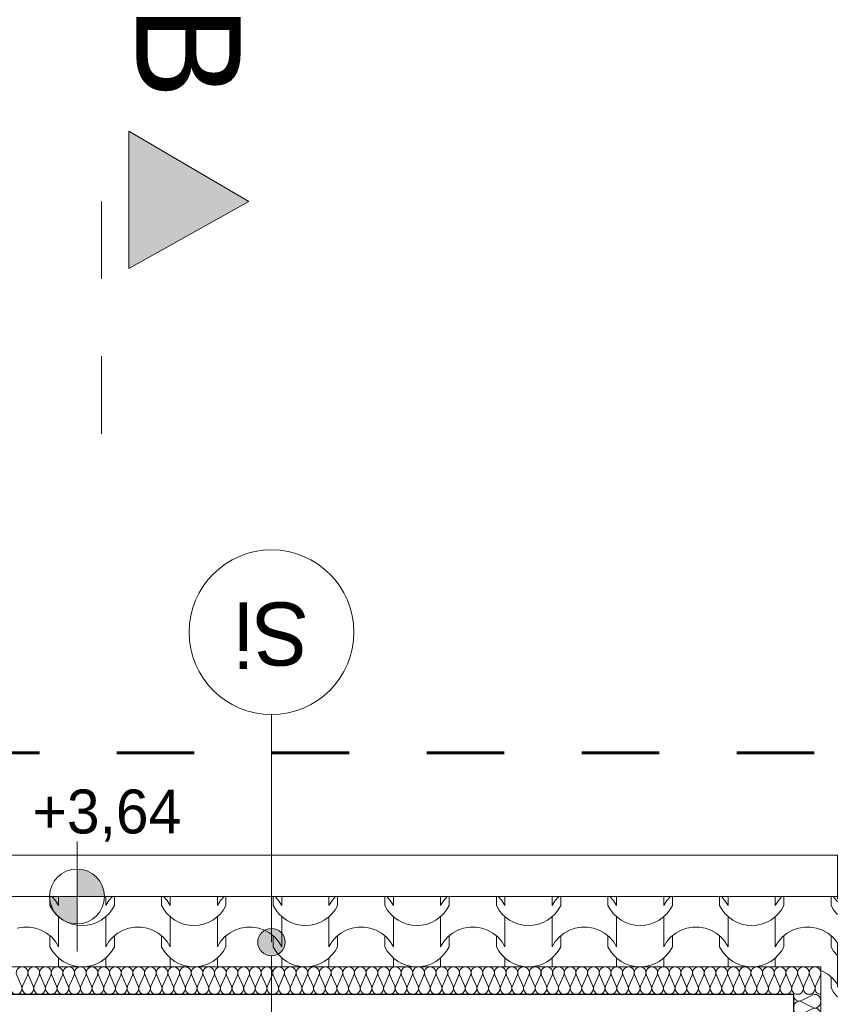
# Model space of a CAD drawing. Extents: x -497945 to -454853, y -17656 to 94650.
# Tile 60 of 62: x -476046 to -473039, y 81010 to 84599. Entities that reach past the tile are written whole.
import ezdxf

# ---------------------------------------------------------------- set-up
doc = ezdxf.new("R2010")
doc.units = 0
doc.header["$MEASUREMENT"] = 0
doc.linetypes.add('Dashed', pattern=[564.444447, 282.222223, -282.222223])
doc.linetypes.add('Przerywana', pattern=[320, 160, -160])
doc.layers.get('0').update_dxf_attribs({"color": 252})
for name, color, linetype in [('Arch opisy', 252, 'Continuous'), ('Inwent Izolacje', 252, 'Continuous'), ('INWENT RZĘDNE', 252, 'Continuous')]:
    doc.layers.add(name, color=color, linetype=linetype)
for name, color, linetype, lineweight in [('Arch opisy_Nr_Pióra__1', 252, 'Continuous', 25), ('Arch opisy_Nr_Pióra__21', 252, 'Continuous', 9), ('arch wypelnienia_Nr_Pióra__2', 252, 'Continuous', 13), ('INWENT DACH_Nr_Pióra__21', 252, 'Continuous', 9), ('Inwent Izolacje_Nr_Pióra__2', 252, 'Continuous', 13), ('INWENT OPISY_Nr_Pióra__21', 252, 'Continuous', 9), ('INWENT OPISY_Nr_Pióra__41', 252, 'Continuous', 15), ('INWENT RZĘDNE_Nr_Pióra__21', 252, 'Continuous', 9), ('INWENT.ŚCIANY_Nr_Pióra__1', 252, 'Continuous', 25), ('INWENT.ŚCIANY_Nr_Pióra__20', 252, 'Continuous', 60), ('INWENT.ŚCIANY_Nr_Pióra__3', 252, 'Continuous', 13)]:
    doc.layers.add(name, color=color, linetype=linetype, lineweight=lineweight)
doc.styles.add('GENERATED_STYLE_1', font='txt')
doc.styles.add('GENERATED_STYLE_5', font='txt')

# ---------------------------------------------------------------- blocks, each defined once
blk = doc.blocks.new('*X28')
at = {"layer": 'arch wypelnienia_Nr_Pióra__2', "linetype": 'Continuous'}
for p, q in [((-477027.7, 68711.1), (-477027.7, 68677.7)), ((-477007.9, 68696.7), (-477020.5, 68711.1)), ((-476996.3, 68677.7), (-477007.9, 68696.7)), ((-476996.3, 68711.1), (-476996.3, 68677.7)), ((-476996.3, 68711.1), (-476996.3, 68700)), ((-476824.5, 68711.1), (-476824.5, 68677.7)), ((-476824.5, 68711.1), (-476824.5, 68700)), ((-476812.9, 68696.7), (-476824.5, 68677.7)), ((-476800.3, 68711.1), (-476812.9, 68696.7)), ((-476793.1, 68711.1), (-476793.1, 68677.7)), ((-476621.3, 68711.1), (-476621.3, 68677.7)), ((-476601.5, 68696.7), (-476614.1, 68711.1)), ((-476589.9, 68677.7), (-476601.5, 68696.7)), ((-476589.9, 68711.1), (-476589.9, 68677.7)), ((-476589.9, 68711.1), (-476589.9, 68700)), ((-476418.1, 68711.1), (-476418.1, 68677.7)), ((-476418.1, 68711.1), (-476418.1, 68700)), ((-476406.5, 68696.7), (-476418.1, 68677.7)), ((-476393.9, 68711.1), (-476406.5, 68696.7)), ((-476386.7, 68711.1), (-476386.7, 68677.7)), ((-476214.9, 68711.1), (-476214.9, 68677.7)), ((-476195.1, 68696.7), (-476207.7, 68711.1)), ((-476183.5, 68677.7), (-476195.1, 68696.7)), ((-476183.5, 68711.1), (-476183.5, 68677.7)), ((-476183.5, 68711.1), (-476183.5, 68700)), ((-476011.7, 68711.1), (-476011.7, 68677.7)), ((-476011.7, 68711.1), (-476011.7, 68700)), ((-476000.1, 68696.7), (-476011.7, 68677.7)), ((-475987.5, 68711.1), (-476000.1, 68696.7)), ((-475980.3, 68711.1), (-475980.3, 68677.7)), ((-475808.5, 68711.1), (-475808.5, 68677.7)), ((-475788.7, 68696.7), (-475801.3, 68711.1)), ((-475777.1, 68677.7), (-475788.7, 68696.7)), ((-475777.1, 68711.1), (-475777.1, 68677.7)), ((-475777.1, 68711.1), (-475777.1, 68700)), ((-475605.3, 68711.1), (-475605.3, 68677.7)), ((-475605.3, 68711.1), (-475605.3, 68700)), ((-475593.7, 68696.7), (-475605.3, 68677.7)), ((-475581.1, 68711.1), (-475593.7, 68696.7)), ((-475573.9, 68711.1), (-475573.9, 68677.7)), ((-475402.1, 68711.1), (-475402.1, 68677.7)), ((-475382.3, 68696.7), (-475394.9, 68711.1)), ((-475370.7, 68677.7), (-475382.3, 68696.7)), ((-475370.7, 68711.1), (-475370.7, 68677.7)), ((-475370.7, 68711.1), (-475370.7, 68700)), ((-475198.9, 68711.1), (-475198.9, 68677.7)), ((-475198.9, 68711.1), (-475198.9, 68700)), ((-475187.3, 68696.7), (-475198.9, 68677.7)), ((-475174.7, 68711.1), (-475187.3, 68696.7)), ((-475167.5, 68711.1), (-475167.5, 68677.7)), ((-474995.7, 68711.1), (-474995.7, 68677.7)), ((-474975.9, 68696.7), (-474988.5, 68711.1)), ((-474964.3, 68677.7), (-474975.9, 68696.7)), ((-474964.3, 68711.1), (-474964.3, 68677.7)), ((-474964.3, 68711.1), (-474964.3, 68700)), ((-474792.5, 68711.1), (-474792.5, 68677.7)), ((-474792.5, 68711.1), (-474792.5, 68700)), ((-474780.9, 68696.7), (-474792.5, 68677.7)), ((-474768.3, 68711.1), (-474780.9, 68696.7)), ((-474761.1, 68711.1), (-474761.1, 68677.7)), ((-474589.3, 68711.1), (-474589.3, 68677.7)), ((-474569.5, 68696.7), (-474582.1, 68711.1)), ((-474557.9, 68677.7), (-474569.5, 68696.7)), ((-474557.9, 68711.1), (-474557.9, 68677.7)), ((-474557.9, 68711.1), (-474557.9, 68700)), ((-474386.1, 68711.1), (-474386.1, 68677.7)), ((-474386.1, 68711.1), (-474386.1, 68700)), ((-474374.5, 68696.7), (-474386.1, 68677.7)), ((-474361.9, 68711.1), (-474374.5, 68696.7)), ((-474354.7, 68711.1), (-474354.7, 68677.7)), ((-474182.9, 68711.1), (-474182.9, 68677.7)), ((-474163.1, 68696.7), (-474175.7, 68711.1)), ((-474160.2, 68691.9), (-474163.1, 68696.7)), ((-477027.7, 68677.7), (-477018.5, 68662)), ((-477018.5, 68662), (-477007.2, 68647.8)), ((-476813.6, 68647.8), (-476802.3, 68662)), ((-476802.3, 68662), (-476793.1, 68677.7)), ((-476621.3, 68677.7), (-476612.1, 68662)), ((-476612.1, 68662), (-476600.8, 68647.8)), ((-476407.2, 68647.8), (-476395.9, 68662)), ((-476395.9, 68662), (-476386.7, 68677.7)), ((-476214.9, 68677.7), (-476205.7, 68662)), ((-476205.7, 68662), (-476194.4, 68647.8)), ((-476000.8, 68647.8), (-475989.5, 68662)), ((-475989.5, 68662), (-475980.3, 68677.7)), ((-475808.5, 68677.7), (-475799.3, 68662)), ((-475799.3, 68662), (-475788, 68647.8)), ((-475594.4, 68647.8), (-475583.1, 68662)), ((-475583.1, 68662), (-475573.9, 68677.7)), ((-475402.1, 68677.7), (-475392.9, 68662)), ((-475392.9, 68662), (-475381.6, 68647.8)), ((-475188, 68647.8), (-475176.7, 68662)), ((-475176.7, 68662), (-475167.5, 68677.7)), ((-474995.7, 68677.7), (-474986.5, 68662)), ((-474986.5, 68662), (-474975.2, 68647.8)), ((-474781.6, 68647.8), (-474770.3, 68662)), ((-474770.3, 68662), (-474761.1, 68677.7)), ((-474589.3, 68677.7), (-474580.1, 68662)), ((-474580.1, 68662), (-474568.8, 68647.8)), ((-474375.2, 68647.8), (-474363.9, 68662)), ((-474363.9, 68662), (-474354.7, 68677.7)), ((-474182.9, 68677.7), (-474173.7, 68662)), ((-474173.7, 68662), (-474162.4, 68647.8)), ((-477007.2, 68647.8), (-476994.1, 68635.3)), ((-476996.3, 68637.1), (-476996.3, 68550)), ((-476994.1, 68635.3), (-476979.4, 68624.7)), ((-476979.4, 68624.7), (-476963.3, 68616.2)), ((-476963.3, 68616.2), (-476946.3, 68610)), ((-476874.5, 68610), (-476857.5, 68616.2)), ((-476857.5, 68616.2), (-476841.4, 68624.7)), ((-476841.4, 68624.7), (-476826.7, 68635.3)), ((-476826.7, 68635.3), (-476813.6, 68647.8)), ((-476824.5, 68637.1), (-476824.5, 68550)), ((-476600.8, 68647.8), (-476587.7, 68635.3)), ((-476589.9, 68637.1), (-476589.9, 68550)), ((-476587.7, 68635.3), (-476573, 68624.7)), ((-476573, 68624.7), (-476556.9, 68616.2)), ((-476556.9, 68616.2), (-476539.9, 68610)), ((-476468.1, 68610), (-476451.1, 68616.2)), ((-476451.1, 68616.2), (-476435, 68624.7)), ((-476435, 68624.7), (-476420.3, 68635.3)), ((-476420.3, 68635.3), (-476407.2, 68647.8)), ((-476418.1, 68637.1), (-476418.1, 68550)), ((-476194.4, 68647.8), (-476181.3, 68635.3)), ((-476183.5, 68637.1), (-476183.5, 68550)), ((-476181.3, 68635.3), (-476166.6, 68624.7)), ((-476166.6, 68624.7), (-476150.5, 68616.2)), ((-476150.5, 68616.2), (-476133.5, 68610)), ((-476061.7, 68610), (-476044.7, 68616.2)), ((-476044.7, 68616.2), (-476028.6, 68624.7)), ((-476028.6, 68624.7), (-476013.9, 68635.3)), ((-476013.9, 68635.3), (-476000.8, 68647.8)), ((-476011.7, 68637.1), (-476011.7, 68550)), ((-475788, 68647.8), (-475774.9, 68635.3)), ((-475777.1, 68637.1), (-475777.1, 68550)), ((-475774.9, 68635.3), (-475760.2, 68624.7)), ((-475760.2, 68624.7), (-475744.1, 68616.2)), ((-475744.1, 68616.2), (-475727.1, 68610)), ((-475655.3, 68610), (-475638.3, 68616.2)), ((-475638.3, 68616.2), (-475622.2, 68624.7)), ((-475622.2, 68624.7), (-475607.5, 68635.3)), ((-475607.5, 68635.3), (-475594.4, 68647.8)), ((-475605.3, 68637.1), (-475605.3, 68550)), ((-475381.6, 68647.8), (-475368.5, 68635.3)), ((-475370.7, 68637.1), (-475370.7, 68550)), ((-475368.5, 68635.3), (-475353.8, 68624.7)), ((-475353.8, 68624.7), (-475337.7, 68616.2)), ((-475337.7, 68616.2), (-475320.7, 68610)), ((-475248.9, 68610), (-475231.9, 68616.2)), ((-475231.9, 68616.2), (-475215.8, 68624.7)), ((-475215.8, 68624.7), (-475201.1, 68635.3)), ((-475201.1, 68635.3), (-475188, 68647.8)), ((-475198.9, 68637.1), (-475198.9, 68550)), ((-474975.2, 68647.8), (-474962.1, 68635.3)), ((-474964.3, 68637.1), (-474964.3, 68550)), ((-474962.1, 68635.3), (-474947.4, 68624.7)), ((-474947.4, 68624.7), (-474931.3, 68616.2)), ((-474931.3, 68616.2), (-474914.3, 68610)), ((-474842.5, 68610), (-474825.5, 68616.2)), ((-474825.5, 68616.2), (-474809.4, 68624.7)), ((-474809.4, 68624.7), (-474794.7, 68635.3)), ((-474794.7, 68635.3), (-474781.6, 68647.8)), ((-474792.5, 68637.1), (-474792.5, 68550)), ((-474568.8, 68647.8), (-474555.7, 68635.3)), ((-474557.9, 68637.1), (-474557.9, 68550)), ((-474555.7, 68635.3), (-474541, 68624.7)), ((-474541, 68624.7), (-474524.9, 68616.2)), ((-474524.9, 68616.2), (-474507.9, 68610)), ((-474436.1, 68610), (-474419.1, 68616.2)), ((-474419.1, 68616.2), (-474403, 68624.7)), ((-474403, 68624.7), (-474388.3, 68635.3)), ((-474388.3, 68635.3), (-474375.2, 68647.8)), ((-474386.1, 68637.1), (-474386.1, 68550)), ((-474162.4, 68647.8), (-474160.2, 68645.6)), ((-477124.8, 68599.8), (-477146.8, 68596)), ((-477113.6, 68599.8), (-477124.8, 68599.8)), ((-477102.4, 68599.8), (-477113.6, 68599.8)), ((-477080.4, 68596), (-477102.4, 68599.8)), ((-477059.4, 68588.6), (-477080.4, 68596)), ((-477039.9, 68577.6), (-477059.4, 68588.6)), ((-476996.3, 68614.8), (-476996.3, 68527.7)), ((-476946.3, 68610), (-476928.5, 68606.3)), ((-476928.5, 68606.3), (-476910.4, 68605)), ((-476910.4, 68605), (-476892.3, 68606.3)), ((-476892.3, 68606.3), (-476874.5, 68610)), ((-476824.5, 68614.8), (-476824.5, 68527.7)), ((-476761.4, 68588.6), (-476780.9, 68577.6)), ((-476740.4, 68596), (-476761.4, 68588.6)), ((-476718.4, 68599.8), (-476740.4, 68596)), ((-476707.2, 68599.8), (-476718.4, 68599.8)), ((-476696, 68599.8), (-476707.2, 68599.8)), ((-476674, 68596), (-476696, 68599.8)), ((-476653, 68588.6), (-476674, 68596)), ((-476633.5, 68577.6), (-476653, 68588.6)), ((-476589.9, 68614.8), (-476589.9, 68527.7)), ((-476539.9, 68610), (-476522.1, 68606.3)), ((-476522.1, 68606.3), (-476504, 68605)), ((-476504, 68605), (-476485.9, 68606.3)), ((-476485.9, 68606.3), (-476468.1, 68610)), ((-476418.1, 68614.8), (-476418.1, 68527.7)), ((-476355, 68588.6), (-476374.5, 68577.6)), ((-476334, 68596), (-476355, 68588.6)), ((-476312, 68599.8), (-476334, 68596)), ((-476300.8, 68599.8), (-476312, 68599.8)), ((-476289.6, 68599.8), (-476300.8, 68599.8)), ((-476267.6, 68596), (-476289.6, 68599.8)), ((-476246.6, 68588.6), (-476267.6, 68596)), ((-476227.1, 68577.6), (-476246.6, 68588.6)), ((-476183.5, 68614.8), (-476183.5, 68527.7)), ((-476133.5, 68610), (-476115.7, 68606.3)), ((-476115.7, 68606.3), (-476097.6, 68605)), ((-476097.6, 68605), (-476079.5, 68606.3)), ((-476079.5, 68606.3), (-476061.7, 68610)), ((-476011.7, 68614.8), (-476011.7, 68527.7)), ((-475948.6, 68588.6), (-475968.1, 68577.6)), ((-475927.6, 68596), (-475948.6, 68588.6)), ((-475905.6, 68599.8), (-475927.6, 68596)), ((-475894.4, 68599.8), (-475905.6, 68599.8)), ((-475883.2, 68599.8), (-475894.4, 68599.8)), ((-475861.2, 68596), (-475883.2, 68599.8)), ((-475840.2, 68588.6), (-475861.2, 68596)), ((-475820.7, 68577.6), (-475840.2, 68588.6)), ((-475777.1, 68614.8), (-475777.1, 68527.7)), ((-475727.1, 68610), (-475709.3, 68606.3)), ((-475709.3, 68606.3), (-475691.2, 68605)), ((-475691.2, 68605), (-475673.1, 68606.3)), ((-475673.1, 68606.3), (-475655.3, 68610)), ((-475605.3, 68614.8), (-475605.3, 68527.7)), ((-475542.2, 68588.6), (-475561.7, 68577.6)), ((-475521.2, 68596), (-475542.2, 68588.6)), ((-475499.2, 68599.8), (-475521.2, 68596)), ((-475488, 68599.8), (-475499.2, 68599.8)), ((-475476.8, 68599.8), (-475488, 68599.8)), ((-475454.8, 68596), (-475476.8, 68599.8)), ((-475433.8, 68588.6), (-475454.8, 68596)), ((-475414.3, 68577.6), (-475433.8, 68588.6)), ((-475370.7, 68614.8), (-475370.7, 68527.7)), ((-475320.7, 68610), (-475302.9, 68606.3)), ((-475302.9, 68606.3), (-475284.8, 68605)), ((-475284.8, 68605), (-475266.7, 68606.3)), ((-475266.7, 68606.3), (-475248.9, 68610)), ((-475198.9, 68614.8), (-475198.9, 68527.7)), ((-475135.8, 68588.6), (-475155.3, 68577.6)), ((-475114.8, 68596), (-475135.8, 68588.6)), ((-475092.8, 68599.8), (-475114.8, 68596)), ((-475081.6, 68599.8), (-475092.8, 68599.8)), ((-475070.4, 68599.8), (-475081.6, 68599.8)), ((-475048.4, 68596), (-475070.4, 68599.8)), ((-475027.4, 68588.6), (-475048.4, 68596)), ((-475007.9, 68577.6), (-475027.4, 68588.6)), ((-474964.3, 68614.8), (-474964.3, 68527.7)), ((-474914.3, 68610), (-474896.5, 68606.3)), ((-474896.5, 68606.3), (-474878.4, 68605)), ((-474878.4, 68605), (-474860.3, 68606.3)), ((-474860.3, 68606.3), (-474842.5, 68610)), ((-474792.5, 68614.8), (-474792.5, 68527.7)), ((-474729.4, 68588.6), (-474748.9, 68577.6)), ((-474708.4, 68596), (-474729.4, 68588.6)), ((-474686.4, 68599.8), (-474708.4, 68596)), ((-474675.2, 68599.8), (-474686.4, 68599.8)), ((-474664, 68599.8), (-474675.2, 68599.8)), ((-474642, 68596), (-474664, 68599.8)), ((-474621, 68588.6), (-474642, 68596)), ((-474601.5, 68577.6), (-474621, 68588.6)), ((-474557.9, 68614.8), (-474557.9, 68527.7)), ((-474507.9, 68610), (-474490.1, 68606.3)), ((-474490.1, 68606.3), (-474472, 68605)), ((-474472, 68605), (-474453.9, 68606.3)), ((-474453.9, 68606.3), (-474436.1, 68610)), ((-474386.1, 68614.8), (-474386.1, 68527.7)), ((-474323, 68588.6), (-474342.5, 68577.6)), ((-474302, 68596), (-474323, 68588.6)), ((-474280, 68599.8), (-474302, 68596)), ((-474268.8, 68599.8), (-474280, 68599.8)), ((-474257.6, 68599.8), (-474268.8, 68599.8)), ((-474235.6, 68596), (-474257.6, 68599.8)), ((-474214.6, 68588.6), (-474235.6, 68596)), ((-474195.1, 68577.6), (-474214.6, 68588.6)), ((-477022.6, 68563.5), (-477039.9, 68577.6)), ((-477027.7, 68567.7), (-477027.7, 68527.7)), ((-477007.9, 68546.7), (-477022.6, 68563.5)), ((-476996.3, 68527.7), (-477007.9, 68546.7)), ((-476812.9, 68546.7), (-476824.5, 68527.7)), ((-476798.2, 68563.5), (-476812.9, 68546.7)), ((-476780.9, 68577.6), (-476798.2, 68563.5)), ((-476793.1, 68567.7), (-476793.1, 68527.7)), ((-476616.2, 68563.5), (-476633.5, 68577.6)), ((-476621.3, 68567.7), (-476621.3, 68527.7)), ((-476601.5, 68546.7), (-476616.2, 68563.5)), ((-476589.9, 68527.7), (-476601.5, 68546.7)), ((-476406.5, 68546.7), (-476418.1, 68527.7)), ((-476391.8, 68563.5), (-476406.5, 68546.7)), ((-476374.5, 68577.6), (-476391.8, 68563.5)), ((-476386.7, 68567.7), (-476386.7, 68527.7)), ((-476209.8, 68563.5), (-476227.1, 68577.6)), ((-476214.9, 68567.7), (-476214.9, 68527.7)), ((-476195.1, 68546.7), (-476209.8, 68563.5)), ((-476183.5, 68527.7), (-476195.1, 68546.7)), ((-476000.1, 68546.7), (-476011.7, 68527.7)), ((-475985.4, 68563.5), (-476000.1, 68546.7)), ((-475968.1, 68577.6), (-475985.4, 68563.5)), ((-475980.3, 68567.7), (-475980.3, 68527.7)), ((-475803.4, 68563.5), (-475820.7, 68577.6)), ((-475808.5, 68567.7), (-475808.5, 68527.7)), ((-475788.7, 68546.7), (-475803.4, 68563.5)), ((-475777.1, 68527.7), (-475788.7, 68546.7)), ((-475593.7, 68546.7), (-475605.3, 68527.7)), ((-475579, 68563.5), (-475593.7, 68546.7)), ((-475561.7, 68577.6), (-475579, 68563.5)), ((-475573.9, 68567.7), (-475573.9, 68527.7)), ((-475397, 68563.5), (-475414.3, 68577.6)), ((-475402.1, 68567.7), (-475402.1, 68527.7)), ((-475382.3, 68546.7), (-475397, 68563.5)), ((-475370.7, 68527.7), (-475382.3, 68546.7)), ((-475187.3, 68546.7), (-475198.9, 68527.7)), ((-475172.6, 68563.5), (-475187.3, 68546.7)), ((-475155.3, 68577.6), (-475172.6, 68563.5)), ((-475167.5, 68567.7), (-475167.5, 68527.7)), ((-474990.6, 68563.5), (-475007.9, 68577.6)), ((-474995.7, 68567.7), (-474995.7, 68527.7)), ((-474975.9, 68546.7), (-474990.6, 68563.5)), ((-474964.3, 68527.7), (-474975.9, 68546.7)), ((-474780.9, 68546.7), (-474792.5, 68527.7)), ((-474766.2, 68563.5), (-474780.9, 68546.7)), ((-474748.9, 68577.6), (-474766.2, 68563.5)), ((-474761.1, 68567.7), (-474761.1, 68527.7)), ((-474584.2, 68563.5), (-474601.5, 68577.6)), ((-474589.3, 68567.7), (-474589.3, 68527.7)), ((-474569.5, 68546.7), (-474584.2, 68563.5)), ((-474557.9, 68527.7), (-474569.5, 68546.7)), ((-474374.5, 68546.7), (-474386.1, 68527.7)), ((-474359.8, 68563.5), (-474374.5, 68546.7)), ((-474342.5, 68577.6), (-474359.8, 68563.5)), ((-474354.7, 68567.7), (-474354.7, 68527.7)), ((-474177.8, 68563.5), (-474195.1, 68577.6)), ((-474182.9, 68567.7), (-474182.9, 68527.7)), ((-474163.1, 68546.7), (-474177.8, 68563.5)), ((-474160.2, 68541.9), (-474163.1, 68546.7)), ((-477027.7, 68527.7), (-477018.5, 68512)), ((-477018.5, 68512), (-477007.2, 68497.8)), ((-476813.6, 68497.8), (-476802.3, 68512)), ((-476802.3, 68512), (-476793.1, 68527.7)), ((-476621.3, 68527.7), (-476612.1, 68512)), ((-476612.1, 68512), (-476600.8, 68497.8)), ((-476407.2, 68497.8), (-476395.9, 68512)), ((-476395.9, 68512), (-476386.7, 68527.7)), ((-476214.9, 68527.7), (-476205.7, 68512)), ((-476205.7, 68512), (-476194.4, 68497.8)), ((-476000.8, 68497.8), (-475989.5, 68512)), ((-475989.5, 68512), (-475980.3, 68527.7)), ((-475808.5, 68527.7), (-475799.3, 68512)), ((-475799.3, 68512), (-475788, 68497.8)), ((-475594.4, 68497.8), (-475583.1, 68512)), ((-475583.1, 68512), (-475573.9, 68527.7)), ((-475402.1, 68527.7), (-475392.9, 68512)), ((-475392.9, 68512), (-475381.6, 68497.8)), ((-475188, 68497.8), (-475176.7, 68512)), ((-475176.7, 68512), (-475167.5, 68527.7)), ((-474995.7, 68527.7), (-474986.5, 68512)), ((-474986.5, 68512), (-474975.2, 68497.8)), ((-474781.6, 68497.8), (-474770.3, 68512)), ((-474770.3, 68512), (-474761.1, 68527.7)), ((-474589.3, 68527.7), (-474580.1, 68512)), ((-474580.1, 68512), (-474568.8, 68497.8)), ((-474375.2, 68497.8), (-474363.9, 68512)), ((-474363.9, 68512), (-474354.7, 68527.7)), ((-474182.9, 68527.7), (-474173.7, 68512)), ((-474173.7, 68512), (-474162.4, 68497.8)), ((-477007.2, 68497.8), (-476994.1, 68485.3)), ((-476996.3, 68487.1), (-476996.3, 68454.5)), ((-476994.1, 68485.3), (-476979.4, 68474.7)), ((-476979.4, 68474.7), (-476963.3, 68466.2)), ((-476857.5, 68466.2), (-476841.4, 68474.7)), ((-476841.4, 68474.7), (-476826.7, 68485.3)), ((-476826.7, 68485.3), (-476813.6, 68497.8)), ((-476824.5, 68487.1), (-476824.5, 68454.5)), ((-476600.8, 68497.8), (-476587.7, 68485.3)), ((-476589.9, 68487.1), (-476589.9, 68454.5)), ((-476587.7, 68485.3), (-476573, 68474.7)), ((-476573, 68474.7), (-476556.9, 68466.2)), ((-476451.1, 68466.2), (-476435, 68474.7)), ((-476435, 68474.7), (-476420.3, 68485.3)), ((-476420.3, 68485.3), (-476407.2, 68497.8)), ((-476418.1, 68487.1), (-476418.1, 68454.5)), ((-476194.4, 68497.8), (-476181.3, 68485.3)), ((-476183.5, 68487.1), (-476183.5, 68454.5)), ((-476181.3, 68485.3), (-476166.6, 68474.7)), ((-476166.6, 68474.7), (-476150.5, 68466.2)), ((-476044.7, 68466.2), (-476028.6, 68474.7)), ((-476028.6, 68474.7), (-476013.9, 68485.3)), ((-476013.9, 68485.3), (-476000.8, 68497.8)), ((-476011.7, 68487.1), (-476011.7, 68454.5)), ((-475788, 68497.8), (-475774.9, 68485.3)), ((-475777.1, 68487.1), (-475777.1, 68454.5)), ((-475774.9, 68485.3), (-475760.2, 68474.7)), ((-475760.2, 68474.7), (-475744.1, 68466.2)), ((-475638.3, 68466.2), (-475622.2, 68474.7)), ((-475622.2, 68474.7), (-475607.5, 68485.3)), ((-475607.5, 68485.3), (-475594.4, 68497.8)), ((-475605.3, 68487.1), (-475605.3, 68454.5)), ((-475381.6, 68497.8), (-475368.5, 68485.3)), ((-475370.7, 68487.1), (-475370.7, 68454.5)), ((-475368.5, 68485.3), (-475353.8, 68474.7)), ((-475353.8, 68474.7), (-475337.7, 68466.2)), ((-475231.9, 68466.2), (-475215.8, 68474.7)), ((-475215.8, 68474.7), (-475201.1, 68485.3)), ((-475201.1, 68485.3), (-475188, 68497.8)), ((-475198.9, 68487.1), (-475198.9, 68454.5)), ((-474975.2, 68497.8), (-474962.1, 68485.3)), ((-474964.3, 68487.1), (-474964.3, 68454.5)), ((-474962.1, 68485.3), (-474947.4, 68474.7)), ((-474947.4, 68474.7), (-474931.3, 68466.2)), ((-474825.5, 68466.2), (-474809.4, 68474.7)), ((-474809.4, 68474.7), (-474794.7, 68485.3)), ((-474794.7, 68485.3), (-474781.6, 68497.8)), ((-474792.5, 68487.1), (-474792.5, 68454.5)), ((-474568.8, 68497.8), (-474555.7, 68485.3)), ((-474557.9, 68487.1), (-474557.9, 68454.5)), ((-474555.7, 68485.3), (-474541, 68474.7)), ((-474541, 68474.7), (-474524.9, 68466.2)), ((-474419.1, 68466.2), (-474403, 68474.7)), ((-474403, 68474.7), (-474388.3, 68485.3)), ((-474388.3, 68485.3), (-474375.2, 68497.8)), ((-474386.1, 68487.1), (-474386.1, 68454.5)), ((-474162.4, 68497.8), (-474160.2, 68495.6)), ((-476996.3, 68464.8), (-476996.3, 68454.5)), ((-476963.3, 68466.2), (-476946.3, 68460)), ((-476946.3, 68460), (-476928.5, 68456.3)), ((-476928.5, 68456.3), (-476910.4, 68455)), ((-476910.4, 68455), (-476892.3, 68456.3)), ((-476892.3, 68456.3), (-476874.5, 68460)), ((-476874.5, 68460), (-476857.5, 68466.2)), ((-476824.5, 68464.8), (-476824.5, 68454.5)), ((-476589.9, 68464.8), (-476589.9, 68454.5)), ((-476556.9, 68466.2), (-476539.9, 68460)), ((-476539.9, 68460), (-476522.1, 68456.3)), ((-476522.1, 68456.3), (-476504, 68455)), ((-476504, 68455), (-476485.9, 68456.3)), ((-476485.9, 68456.3), (-476468.1, 68460)), ((-476468.1, 68460), (-476451.1, 68466.2)), ((-476418.1, 68464.8), (-476418.1, 68454.5)), ((-476183.5, 68464.8), (-476183.5, 68454.5)), ((-476150.5, 68466.2), (-476133.5, 68460)), ((-476133.5, 68460), (-476115.7, 68456.3)), ((-476115.7, 68456.3), (-476097.6, 68455)), ((-476097.6, 68455), (-476079.5, 68456.3)), ((-476079.5, 68456.3), (-476061.7, 68460)), ((-476061.7, 68460), (-476044.7, 68466.2)), ((-476011.7, 68464.8), (-476011.7, 68454.5)), ((-475777.1, 68464.8), (-475777.1, 68454.5)), ((-475744.1, 68466.2), (-475727.1, 68460)), ((-475727.1, 68460), (-475709.3, 68456.3)), ((-475709.3, 68456.3), (-475691.2, 68455)), ((-475691.2, 68455), (-475673.1, 68456.3)), ((-475673.1, 68456.3), (-475655.3, 68460)), ((-475655.3, 68460), (-475638.3, 68466.2)), ((-475605.3, 68464.8), (-475605.3, 68454.5)), ((-475370.7, 68464.8), (-475370.7, 68454.5)), ((-475337.7, 68466.2), (-475320.7, 68460)), ((-475320.7, 68460), (-475302.9, 68456.3)), ((-475302.9, 68456.3), (-475284.8, 68455)), ((-475284.8, 68455), (-475266.7, 68456.3)), ((-475266.7, 68456.3), (-475248.9, 68460)), ((-475248.9, 68460), (-475231.9, 68466.2)), ((-475198.9, 68464.8), (-475198.9, 68454.5)), ((-474964.3, 68464.8), (-474964.3, 68454.5)), ((-474931.3, 68466.2), (-474914.3, 68460)), ((-474914.3, 68460), (-474896.5, 68456.3)), ((-474896.5, 68456.3), (-474878.4, 68455)), ((-474878.4, 68455), (-474860.3, 68456.3)), ((-474860.3, 68456.3), (-474842.5, 68460)), ((-474842.5, 68460), (-474825.5, 68466.2)), ((-474792.5, 68464.8), (-474792.5, 68454.5)), ((-474557.9, 68464.8), (-474557.9, 68454.5)), ((-474524.9, 68466.2), (-474507.9, 68460)), ((-474507.9, 68460), (-474490.1, 68456.3)), ((-474490.1, 68456.3), (-474472, 68455)), ((-474472, 68455), (-474453.9, 68456.3)), ((-474453.9, 68456.3), (-474436.1, 68460)), ((-474436.1, 68460), (-474419.1, 68466.2)), ((-474386.1, 68464.8), (-474386.1, 68454.5)), ((-474214.6, 68438.6), (-474220.2, 68440.5)), ((-474195.1, 68427.6), (-474214.6, 68438.6)), ((-474177.8, 68413.5), (-474195.1, 68427.6)), ((-474182.9, 68417.7), (-474182.9, 68377.7)), ((-474163.1, 68396.7), (-474177.8, 68413.5)), ((-474182.9, 68377.7), (-474173.7, 68362)), ((-474160.2, 68391.9), (-474163.1, 68396.7)), ((-474173.7, 68362), (-474162.4, 68347.8)), ((-474162.4, 68347.8), (-474160.2, 68345.6))]:
    blk.add_line(p, q, dxfattribs=at)
blk = doc.blocks.new('Wypełnienie_14')
at = {"layer": 'arch wypelnienia_Nr_Pióra__2', "linetype": 'Dashed'}
blk.add_blockref('*X28', (0, 0), dxfattribs=at)
blk = doc.blocks.new('Izolacja cieplna 14_208', base_point=(-480930.2, 68354.5))
at = {"layer": 'Inwent Izolacje_Nr_Pióra__2', "linetype": 'Continuous'}
for p, q in [((-477148.7, 68424.7), (-477131.1, 68384.3)), ((-477127.5, 68384.3), (-477109.8, 68424.7)), ((-477106.3, 68424.7), (-477088.6, 68384.3)), ((-477085, 68384.3), (-477067.4, 68424.7)), ((-477063.8, 68424.7), (-477046.1, 68384.3)), ((-477042.5, 68384.3), (-477024.9, 68424.7)), ((-477021.3, 68424.7), (-477003.6, 68384.3)), ((-477000.1, 68384.3), (-476982.4, 68424.7)), ((-476978.8, 68424.7), (-476961.2, 68384.3)), ((-476957.6, 68384.3), (-476939.9, 68424.7)), ((-476936.4, 68424.7), (-476918.7, 68384.3)), ((-476915.1, 68384.3), (-476897.5, 68424.7)), ((-476893.9, 68424.7), (-476876.2, 68384.3)), ((-476872.7, 68384.3), (-476855, 68424.7)), ((-476851.4, 68424.7), (-476833.8, 68384.3)), ((-476830.2, 68384.3), (-476812.5, 68424.7)), ((-476809, 68424.7), (-476791.3, 68384.3)), ((-476787.7, 68384.3), (-476770.1, 68424.7)), ((-476766.5, 68424.7), (-476748.8, 68384.3)), ((-476745.3, 68384.3), (-476727.6, 68424.7)), ((-476724, 68424.7), (-476706.4, 68384.3)), ((-476702.8, 68384.3), (-476685.1, 68424.7)), ((-476681.6, 68424.7), (-476663.9, 68384.3)), ((-476660.3, 68384.3), (-476642.7, 68424.7)), ((-476639.1, 68424.7), (-476621.4, 68384.3)), ((-476617.9, 68384.3), (-476600.2, 68424.7)), ((-476596.6, 68424.7), (-476579, 68384.3)), ((-476575.4, 68384.3), (-476557.7, 68424.7)), ((-476554.2, 68424.7), (-476536.5, 68384.3)), ((-476532.9, 68384.3), (-476515.3, 68424.7)), ((-476511.7, 68424.7), (-476494, 68384.3)), ((-476490.5, 68384.3), (-476472.8, 68424.7)), ((-476469.2, 68424.7), (-476451.6, 68384.3)), ((-476448, 68384.3), (-476430.3, 68424.7)), ((-476426.8, 68424.7), (-476409.1, 68384.3)), ((-476405.5, 68384.3), (-476387.9, 68424.7)), ((-476384.3, 68424.7), (-476366.6, 68384.3)), ((-476363.1, 68384.3), (-476345.4, 68424.7)), ((-476341.8, 68424.7), (-476324.2, 68384.3)), ((-476320.6, 68384.3), (-476302.9, 68424.7)), ((-476299.4, 68424.7), (-476281.7, 68384.3)), ((-476278.1, 68384.3), (-476260.5, 68424.7)), ((-476256.9, 68424.7), (-476239.2, 68384.3)), ((-476235.6, 68384.3), (-476218, 68424.7)), ((-476214.4, 68424.7), (-476196.7, 68384.3)), ((-476193.2, 68384.3), (-476175.5, 68424.7)), ((-476171.9, 68424.7), (-476154.3, 68384.3)), ((-476150.7, 68384.3), (-476133, 68424.7)), ((-476129.5, 68424.7), (-476111.8, 68384.3)), ((-476108.2, 68384.3), (-476090.6, 68424.7)), ((-476087, 68424.7), (-476069.3, 68384.3)), ((-476065.8, 68384.3), (-476048.1, 68424.7)), ((-476044.5, 68424.7), (-476026.9, 68384.3)), ((-476023.3, 68384.3), (-476005.6, 68424.7)), ((-476002.1, 68424.7), (-475984.4, 68384.3)), ((-475980.8, 68384.3), (-475963.2, 68424.7)), ((-475959.6, 68424.7), (-475941.9, 68384.3)), ((-475938.4, 68384.3), (-475920.7, 68424.7)), ((-475917.1, 68424.7), (-475899.5, 68384.3)), ((-475895.9, 68384.3), (-475878.2, 68424.7)), ((-475874.7, 68424.7), (-475857, 68384.3)), ((-475853.4, 68384.3), (-475835.8, 68424.7)), ((-475832.2, 68424.7), (-475814.5, 68384.3)), ((-475811, 68384.3), (-475793.3, 68424.7)), ((-475789.7, 68424.7), (-475772.1, 68384.3)), ((-475768.5, 68384.3), (-475750.8, 68424.7)), ((-475747.3, 68424.7), (-475729.6, 68384.3)), ((-475726, 68384.3), (-475708.4, 68424.7)), ((-475704.8, 68424.7), (-475687.1, 68384.3)), ((-475683.6, 68384.3), (-475665.9, 68424.7)), ((-475662.3, 68424.7), (-475644.7, 68384.3)), ((-475641.1, 68384.3), (-475623.4, 68424.7)), ((-475619.9, 68424.7), (-475602.2, 68384.3)), ((-475598.6, 68384.3), (-475581, 68424.7)), ((-475577.4, 68424.7), (-475559.7, 68384.3)), ((-475556.2, 68384.3), (-475538.5, 68424.7)), ((-475534.9, 68424.7), (-475517.3, 68384.3)), ((-475513.7, 68384.3), (-475496, 68424.7)), ((-475492.5, 68424.7), (-475474.8, 68384.3)), ((-475471.2, 68384.3), (-475453.6, 68424.7)), ((-475450, 68424.7), (-475432.3, 68384.3)), ((-475428.8, 68384.3), (-475411.1, 68424.7)), ((-475407.5, 68424.7), (-475389.8, 68384.3)), ((-475386.3, 68384.3), (-475368.6, 68424.7)), ((-475365, 68424.7), (-475347.4, 68384.3)), ((-475343.8, 68384.3), (-475326.1, 68424.7)), ((-475322.6, 68424.7), (-475304.9, 68384.3)), ((-475301.3, 68384.3), (-475283.7, 68424.7)), ((-475280.1, 68424.7), (-475262.4, 68384.3)), ((-475258.9, 68384.3), (-475241.2, 68424.7)), ((-475237.6, 68424.7), (-475220, 68384.3)), ((-475216.4, 68384.3), (-475198.7, 68424.7)), ((-475195.2, 68424.7), (-475177.5, 68384.3)), ((-475173.9, 68384.3), (-475156.3, 68424.7)), ((-475152.7, 68424.7), (-475135, 68384.3)), ((-475131.5, 68384.3), (-475113.8, 68424.7)), ((-475110.2, 68424.7), (-475092.6, 68384.3)), ((-475089, 68384.3), (-475071.3, 68424.7)), ((-475067.8, 68424.7), (-475050.1, 68384.3)), ((-475046.5, 68384.3), (-475028.9, 68424.7)), ((-475025.3, 68424.7), (-475007.6, 68384.3)), ((-475004.1, 68384.3), (-474986.4, 68424.7)), ((-474982.8, 68424.7), (-474965.2, 68384.3)), ((-474961.6, 68384.3), (-474943.9, 68424.7)), ((-474940.4, 68424.7), (-474922.7, 68384.3)), ((-474919.1, 68384.3), (-474901.5, 68424.7)), ((-474897.9, 68424.7), (-474880.2, 68384.3)), ((-474876.7, 68384.3), (-474859, 68424.7)), ((-474855.4, 68424.7), (-474837.8, 68384.3)), ((-474834.2, 68384.3), (-474816.5, 68424.7)), ((-474813, 68424.7), (-474795.3, 68384.3)), ((-474791.7, 68384.3), (-474774.1, 68424.7)), ((-474770.5, 68424.7), (-474752.8, 68384.3)), ((-474749.3, 68384.3), (-474731.6, 68424.7)), ((-474728, 68424.7), (-474710.4, 68384.3)), ((-474706.8, 68384.3), (-474689.1, 68424.7)), ((-474685.6, 68424.7), (-474667.9, 68384.3)), ((-474664.3, 68384.3), (-474646.7, 68424.7)), ((-474643.1, 68424.7), (-474625.4, 68384.3)), ((-474621.9, 68384.3), (-474604.2, 68424.7)), ((-474600.6, 68424.7), (-474583, 68384.3)), ((-474579.4, 68384.3), (-474561.7, 68424.7)), ((-474558.1, 68424.7), (-474540.5, 68384.3)), ((-474536.9, 68384.3), (-474519.2, 68424.7)), ((-474515.7, 68424.7), (-474498, 68384.3)), ((-474494.4, 68384.3), (-474476.8, 68424.7)), ((-474473.2, 68424.7), (-474455.5, 68384.3)), ((-474452, 68384.3), (-474434.3, 68424.7)), ((-474430.7, 68424.7), (-474413.1, 68384.3)), ((-474409.5, 68384.3), (-474391.8, 68424.7)), ((-474388.3, 68424.7), (-474370.6, 68384.3)), ((-474367, 68384.3), (-474349.4, 68424.7)), ((-474345.8, 68424.7), (-474328.1, 68384.3)), ((-474324.6, 68384.3), (-474306.9, 68424.7)), ((-474303.3, 68424.7), (-474285.7, 68384.3)), ((-474282.1, 68384.3), (-474264.4, 68424.7)), ((-474260.9, 68424.7), (-474243.2, 68384.3)), ((-474239.6, 68384.3), (-474222, 68424.7))]:
    blk.add_line(p, q, dxfattribs=at)
for centre, start_param, end_param in [((-477129.3, 68433.3), 4.299595, 8.266775), ((-477086.8, 68433.3), 4.299595, 8.266775), ((-477044.3, 68433.3), 4.299595, 8.266775), ((-477001.9, 68433.3), 4.299595, 8.266775), ((-476959.4, 68433.3), 4.299595, 8.266775), ((-476916.9, 68433.3), 4.299595, 8.266775), ((-476874.5, 68433.3), 4.299595, 8.266775), ((-476832, 68433.3), 4.299595, 8.266775), ((-476789.5, 68433.3), 4.299595, 8.266775), ((-476747.1, 68433.3), 4.299595, 8.266775), ((-476704.6, 68433.3), 4.299595, 8.266775), ((-476662.1, 68433.3), 4.299595, 8.266775), ((-476619.6, 68433.3), 4.299595, 8.266775), ((-476577.2, 68433.3), 4.299595, 8.266775), ((-476534.7, 68433.3), 4.299595, 8.266775), ((-476492.2, 68433.3), 4.299595, 8.266775), ((-476449.8, 68433.3), 4.299595, 8.266775), ((-476407.3, 68433.3), 4.299595, 8.266775), ((-476364.8, 68433.3), 4.299595, 8.266775), ((-476322.4, 68433.3), 4.299595, 8.266775), ((-476279.9, 68433.3), 4.299595, 8.266775), ((-476237.4, 68433.3), 4.299595, 8.266775), ((-476195, 68433.3), 4.299595, 8.266775), ((-476152.5, 68433.3), 4.299595, 8.266775), ((-476110, 68433.3), 4.299595, 8.266775), ((-476067.6, 68433.3), 4.299595, 8.266775), ((-476025.1, 68433.3), 4.299595, 8.266775), ((-475982.6, 68433.3), 4.299595, 8.266775), ((-475940.2, 68433.3), 4.299595, 8.266775), ((-475897.7, 68433.3), 4.299595, 8.266775), ((-475855.2, 68433.3), 4.299595, 8.266775), ((-475812.7, 68433.3), 4.299595, 8.266775), ((-475770.3, 68433.3), 4.299595, 8.266775), ((-475727.8, 68433.3), 4.299595, 8.266775), ((-475685.3, 68433.3), 4.299595, 8.266775), ((-475642.9, 68433.3), 4.299595, 8.266775), ((-475600.4, 68433.3), 4.299595, 8.266775), ((-475557.9, 68433.3), 4.299595, 8.266775), ((-475515.5, 68433.3), 4.299595, 8.266775), ((-475473, 68433.3), 4.299595, 8.266775), ((-475430.5, 68433.3), 4.299595, 8.266775), ((-475388.1, 68433.3), 4.299595, 8.266775), ((-475345.6, 68433.3), 4.299595, 8.266775), ((-475303.1, 68433.3), 4.299595, 8.266775), ((-475260.7, 68433.3), 4.299595, 8.266775), ((-475218.2, 68433.3), 4.299595, 8.266775), ((-475175.7, 68433.3), 4.299595, 8.266775), ((-475133.3, 68433.3), 4.299595, 8.266775), ((-475090.8, 68433.3), 4.299595, 8.266775), ((-475048.3, 68433.3), 4.299595, 8.266775), ((-475005.9, 68433.3), 4.299595, 8.266775), ((-474963.4, 68433.3), 4.299595, 8.266775), ((-474920.9, 68433.3), 4.299595, 8.266775), ((-474878.4, 68433.3), 4.299595, 8.266775), ((-474836, 68433.3), 4.299595, 8.266775), ((-474793.5, 68433.3), 4.299595, 8.266775), ((-474751, 68433.3), 4.299595, 8.266775), ((-474708.6, 68433.3), 4.299595, 8.266775), ((-474666.1, 68433.3), 4.299595, 8.266775), ((-474623.6, 68433.3), 4.299595, 8.266775), ((-474581.2, 68433.3), 4.299595, 8.266775), ((-474538.7, 68433.3), 4.299595, 8.266775), ((-474496.2, 68433.3), 4.299595, 8.266775), ((-474453.8, 68433.3), 4.299595, 8.266775), ((-474411.3, 68433.3), 4.299595, 8.266775), ((-474368.8, 68433.3), 4.299595, 8.266775), ((-474326.4, 68433.3), 4.299595, 8.266775), ((-474283.9, 68433.3), 4.299595, 8.266775), ((-474241.4, 68433.3), 4.299595, 8.266775), ((-477150.5, 68375.8), 1.158004, 5.125183), ((-477108, 68375.8), 1.158004, 5.125183), ((-477065.6, 68375.8), 1.158004, 5.125183), ((-477023.1, 68375.8), 1.158004, 5.125183), ((-476980.6, 68375.8), 1.158004, 5.125183), ((-476938.2, 68375.8), 1.158004, 5.125183), ((-476895.7, 68375.8), 1.158004, 5.125183), ((-476853.2, 68375.8), 1.158004, 5.125183), ((-476810.8, 68375.8), 1.158004, 5.125183), ((-476768.3, 68375.8), 1.158004, 5.125183), ((-476725.8, 68375.8), 1.158004, 5.125183), ((-476683.4, 68375.8), 1.158004, 5.125183), ((-476640.9, 68375.8), 1.158004, 5.125183), ((-476598.4, 68375.8), 1.158004, 5.125183), ((-476555.9, 68375.8), 1.158004, 5.125183), ((-476513.5, 68375.8), 1.158004, 5.125183), ((-476471, 68375.8), 1.158004, 5.125183), ((-476428.5, 68375.8), 1.158004, 5.125183), ((-476386.1, 68375.8), 1.158004, 5.125183), ((-476343.6, 68375.8), 1.158004, 5.125183), ((-476301.1, 68375.8), 1.158004, 5.125183), ((-476258.7, 68375.8), 1.158004, 5.125183), ((-476216.2, 68375.8), 1.158004, 5.125183), ((-476173.7, 68375.8), 1.158004, 5.125183), ((-476131.3, 68375.8), 1.158004, 5.125183), ((-476088.8, 68375.8), 1.158004, 5.125183), ((-476046.3, 68375.8), 1.158004, 5.125183), ((-476003.9, 68375.8), 1.158004, 5.125183), ((-475961.4, 68375.8), 1.158004, 5.125183), ((-475918.9, 68375.8), 1.158004, 5.125183), ((-475876.5, 68375.8), 1.158004, 5.125183), ((-475834, 68375.8), 1.158004, 5.125183), ((-475791.5, 68375.8), 1.158004, 5.125183), ((-475749, 68375.8), 1.158004, 5.125183), ((-475706.6, 68375.8), 1.158004, 5.125183), ((-475664.1, 68375.8), 1.158004, 5.125183), ((-475621.6, 68375.8), 1.158004, 5.125183), ((-475579.2, 68375.8), 1.158004, 5.125183), ((-475536.7, 68375.8), 1.158004, 5.125183), ((-475494.2, 68375.8), 1.158004, 5.125183), ((-475451.8, 68375.8), 1.158004, 5.125183), ((-475409.3, 68375.8), 1.158004, 5.125183), ((-475366.8, 68375.8), 1.158004, 5.125183), ((-475324.4, 68375.8), 1.158004, 5.125183), ((-475281.9, 68375.8), 1.158004, 5.125183), ((-475239.4, 68375.8), 1.158004, 5.125183), ((-475197, 68375.8), 1.158004, 5.125183), ((-475154.5, 68375.8), 1.158004, 5.125183), ((-475112, 68375.8), 1.158004, 5.125183), ((-475069.6, 68375.8), 1.158004, 5.125183), ((-475027.1, 68375.8), 1.158004, 5.125183), ((-474984.6, 68375.8), 1.158004, 5.125183), ((-474942.1, 68375.8), 1.158004, 5.125183), ((-474899.7, 68375.8), 1.158004, 5.125183), ((-474857.2, 68375.8), 1.158004, 5.125183), ((-474814.7, 68375.8), 1.158004, 5.125183), ((-474772.3, 68375.8), 1.158004, 5.125183), ((-474729.8, 68375.8), 1.158004, 5.125183), ((-474687.3, 68375.8), 1.158004, 5.125183), ((-474644.9, 68375.8), 1.158004, 5.125183), ((-474602.4, 68375.8), 1.158004, 5.125183), ((-474559.9, 68375.8), 1.158004, 5.125183), ((-474517.5, 68375.8), 1.158004, 5.125183), ((-474475, 68375.8), 1.158004, 5.125183), ((-474432.5, 68375.8), 1.158004, 5.125183), ((-474390.1, 68375.8), 1.158004, 5.125183), ((-474347.6, 68375.8), 1.158004, 5.125183), ((-474305.1, 68375.8), 1.158004, 5.125183), ((-474262.7, 68375.8), 1.158004, 5.125183), ((-474220.2, 68375.8), 1.158004, 3.141593)]:
    blk.add_ellipse(centre, major_axis=(0, 21.3), ratio=0.998419, start_param=start_param, end_param=end_param, dxfattribs=at)
blk = doc.blocks.new('Izolacja cieplna 14_210', base_point=(-474320.2, 68354.5))
at = {"layer": 'Inwent Izolacje_Nr_Pióra__2', "linetype": 'Continuous'}
for p, q in [((-474250, 68352.4), (-474290.4, 68331.6)), ((-474290.4, 68327.4), (-474250, 68306.6)), ((-474250, 68302.4), (-474290.4, 68281.6)), ((-474290.4, 68277.4), (-474250, 68256.6))]:
    blk.add_line(p, q, dxfattribs=at)
for centre, start_param, end_param in [((-474298.9, 68304.5), 2.7288, 6.695979), ((-474298.9, 68354.5), 4.712389, 6.695979), ((-474241.5, 68329.5), 5.870392, 9.837571), ((-474241.5, 68279.5), 5.870392, 9.837571), ((-474298.9, 68254.5), 2.7288, 4.712389)]:
    blk.add_ellipse(centre, major_axis=(0, -25), ratio=0.85072, start_param=start_param, end_param=end_param, dxfattribs=at)
blk = doc.blocks.new('Koty wysokościowe_106', base_point=(-476929.3, 68711.1))
at = {"layer": 'INWENT RZĘDNE_Nr_Pióra__21', "linetype": 'Continuous'}
for points in [[(-476929.3, 68711.1), (-476829.3, 68711.1), (-476836.9, 68749.4), (-476858.6, 68781.8), (-476891, 68803.5), (-476929.3, 68811.1)], [(-476929.3, 68711.1), (-477029.3, 68711.1), (-477021.7, 68672.9), (-477000, 68640.4), (-476967.6, 68618.7), (-476929.3, 68611.1)]]:
    blk.add_hatch(color=256, dxfattribs=at).paths.add_polyline_path(points, flags=0)
for p, q in [((-476929.3, 68511.1), (-476929.3, 68911.1)), ((-477129.3, 68711.1), (-476729.3, 68711.1))]:
    blk.add_line(p, q, dxfattribs=at)
blk.add_circle((-476929.3, 68711.1), 100, dxfattribs=at)
at = {"layer": 'INWENT RZĘDNE_Nr_Pióra__21', "insert": (-477091.1, 68911.1), "char_height": 160, "attachment_point": 7, "style": 'GENERATED_STYLE_1'}
blk.add_mtext('{+3,64}', dxfattribs=at)
blk = doc.blocks.new('Linia_177', base_point=(-476221.2, 68024.5))
at = {"layer": 'Arch opisy_Nr_Pióra__21', "linetype": 'Continuous'}
for points in [[(-476171.2, 68544.5), (-476175, 68563.7), (-476185.8, 68579.9), (-476202, 68590.7), (-476221.2, 68594.5), (-476240.3, 68590.7), (-476256.5, 68579.9), (-476267.3, 68563.7), (-476271.2, 68544.5), (-476267.3, 68525.4), (-476256.5, 68509.2), (-476240.3, 68498.3), (-476221.2, 68494.5), (-476202, 68498.3), (-476185.8, 68509.2), (-476175, 68525.4)], [(-476171.2, 68024.5), (-476175, 68043.7), (-476185.8, 68059.9), (-476202, 68070.7), (-476221.2, 68074.5), (-476240.3, 68070.7), (-476256.5, 68059.9), (-476267.3, 68043.7), (-476271.2, 68024.5), (-476267.3, 68005.4), (-476256.5, 67989.2), (-476240.3, 67978.3), (-476221.2, 67974.5), (-476202, 67978.3), (-476185.8, 67989.2), (-476175, 68005.4)]]:
    blk.add_hatch(color=256, dxfattribs=at).paths.add_polyline_path(points, flags=0)
blk.add_line((-476221.2, 68074.5), (-476221.2, 68494.5), dxfattribs=at)
for centre in [(-476221.2, 68544.5), (-476221.2, 68024.5)]:
    blk.add_circle(centre, 50, dxfattribs=at)
blk = doc.blocks.new('Linia_178', base_point=(-476221.2, 68544.5))
at = {"layer": 'Arch opisy_Nr_Pióra__21', "linetype": 'Continuous'}
blk.add_line((-476221.2, 68544.5), (-476221.2, 69374.3), dxfattribs=at)
blk.add_circle((-476221.2, 69674.3), 300, dxfattribs=at)
blk = doc.blocks.new('A$C685E8C06')
at = {"layer": 'INWENT OPISY_Nr_Pióra__21', "linetype": 'Continuous'}
blk.add_hatch(color=252, dxfattribs=at).paths.add_polyline_path([(15816.2, 10960), (15380, 10715.7), (15380, 11215.7)], flags=0)
at = {"layer": 'INWENT DACH_Nr_Pióra__21', "color": 252, "linetype": 'Continuous'}
for p, q in [((17960, 8576.6), (11250, 8576.6)), ((11250, 8426.6), (17960, 8426.6))]:
    blk.add_line(p, q, dxfattribs=at)
at = {"layer": 'INWENT OPISY_Nr_Pióra__21', "color": 252, "linetype": 'Przerywana'}
blk.add_line((17960, 8576.6), (17960, 7910), dxfattribs=at)
at = {"layer": 'INWENT OPISY_Nr_Pióra__41', "color": 252, "linetype": 'Continuous'}
for p, q in [((15380, 10715.7), (15380, 11215.7)), ((15816.2, 10960), (15380, 11215.7)), ((15380, 10715.7), (15816.2, 10960))]:
    blk.add_line(p, q, dxfattribs=at)
at = {"layer": 'INWENT OPISY_Nr_Pióra__41', "color": 252, "linetype": 'Dashed'}
blk.add_line((15280, 10960), (15280, 9860), dxfattribs=at)
at = {"layer": 'INWENT.ŚCIANY_Nr_Pióra__1', "color": 252, "linetype": 'Continuous'}
for p, q in [((11190, 8070), (17800, 8070)), ((17800, 8070), (17800, 7970))]:
    blk.add_line(p, q, dxfattribs=at)
at = {"layer": 'INWENT.ŚCIANY_Nr_Pióra__20', "color": 252, "linetype": 'Dashed'}
blk.add_line((22391.5, 8949.7), (-1783.6, 8949.7), dxfattribs=at)
at = {"layer": 'INWENT.ŚCIANY_Nr_Pióra__3', "color": 252, "linetype": 'Continuous'}
for p, q in [((11250, 8170), (17900, 8170)), ((17900, 8170), (17900, 7970))]:
    blk.add_line(p, q, dxfattribs=at)
at = {"layer": 'Arch opisy', "color": 252, "linetype": 'Continuous'}
for name, p in [('Linia_178', (15899, 8260)), ('Linia_177', (15899, 7740))]:
    blk.add_blockref(name, p, dxfattribs=at)
at = {"layer": 'arch wypelnienia_Nr_Pióra__2', "color": 252, "linetype": 'Dashed'}
blk.add_blockref('Wypełnienie_14', (492120.2, -60284.5), dxfattribs=at)
at = {"layer": 'Inwent Izolacje', "color": 252, "linetype": 'Continuous', "lineweight": 13}
for name, p in [('Izolacja cieplna 14_208', (11190, 8070)), ('Izolacja cieplna 14_210', (17800, 8070))]:
    blk.add_blockref(name, p, dxfattribs=at)
at = {"layer": 'INWENT RZĘDNE', "color": 252}
blk.add_blockref('Koty wysokościowe_106', (15190.9, 8426.6), dxfattribs=at)
at = {"layer": 'Arch opisy_Nr_Pióra__1', "color": 252, "linetype": 'Continuous', "insert": (15899, 9268.4), "char_height": 230, "attachment_point": 2, "rotation": 180, "style": 'GENERATED_STYLE_5'}
blk.add_mtext('{Si}', dxfattribs=at)
at = {"layer": 'INWENT OPISY_Nr_Pióra__21', "color": 252, "linetype": 'Continuous', "insert": (15787.1, 11504.3), "char_height": 380, "attachment_point": 2, "rotation": 270, "style": 'GENERATED_STYLE_5'}
blk.add_mtext('{B}', dxfattribs=at)

msp = doc.modelspace()

# ---------------------------------------------------------------- block references
msp.add_blockref('A$C685E8C06', (-491028.3, 72976.9))

doc.saveas('drawing.dxf')
